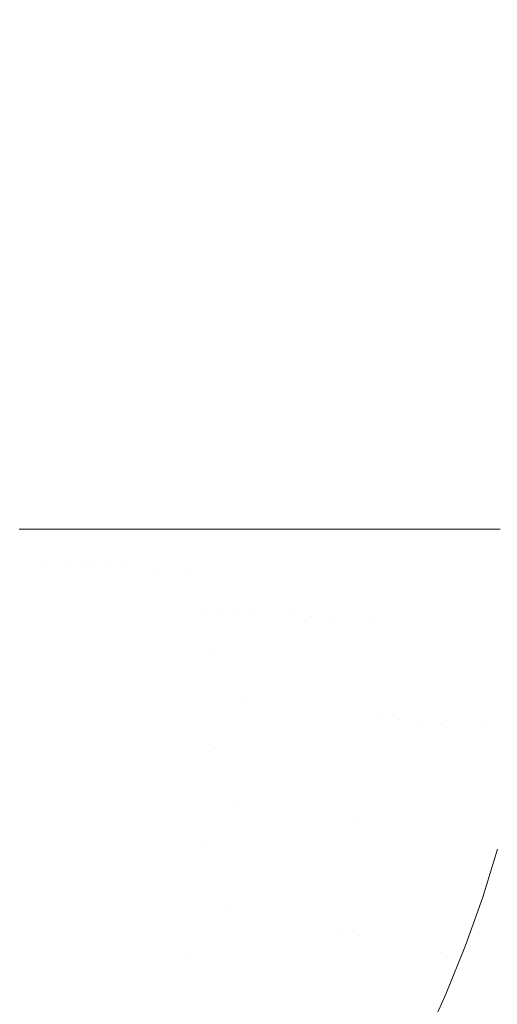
# Model space of a CAD drawing. Header units: centimetres. Extents: x -35.1 to 36.2, y 4.2 to 6.
# Tile 256 of 256: x 12.2995 to 12.3933, y 4.607 to 4.8002. Entities that reach past the tile are written whole.
import ezdxf

# ---------------------------------------------------------------- set-up
doc = ezdxf.new("R2010")
doc.units = ezdxf.units.CM
doc.header["$LTSCALE"] = 2.54
doc.layers.add('Lucido design-1', color=7, linetype='Continuous')

# ---------------------------------------------------------------- blocks, each defined once
blk = doc.blocks.new('Gruppo-4-1')
at = {"color": 7, "linetype": 'Continuous', "lineweight": 9}
blk.add_3dface([(-34.95277, 5.90021, -2276.22217), (-34.95277, 4.30021, -2276.22217), (36.07969, 4.30021, -2276.22217), (36.07969, 5.90021, -2276.22217)], dxfattribs=at)
for points, invisible_edges in [([(36.07969, 5.90021, -2277.02217), (36.07969, 4.30021, -2277.02217), (12.18994, 4.43558, -2277.02217), (12.20771, 4.44312, -2277.02217)], 10), ([(36.07969, 5.90021, -2277.02217), (12.20771, 4.44312, -2277.02217), (12.22457, 4.45113, -2277.02217)], 9), ([(36.07969, 5.90021, -2277.02217), (12.22457, 4.45113, -2277.02217), (12.22936, 4.45366, -2277.02217)], 9), ([(12.22936, 4.45366, -2277.02217), (12.24051, 4.45956, -2277.02217), (36.07969, 5.90021, -2277.02217)], 10), ([(36.07969, 5.90021, -2277.02217), (12.24051, 4.45956, -2277.02217), (12.25551, 4.46832, -2277.02217)], 9), ([(36.07969, 5.90021, -2277.02217), (12.25551, 4.46832, -2277.02217), (12.26958, 4.47738, -2277.02217)], 9), ([(36.07969, 5.90021, -2277.02217), (12.26958, 4.47738, -2277.02217), (12.28275, 4.48666, -2277.02217)], 9), ([(36.07969, 5.90021, -2277.02217), (12.28275, 4.48666, -2277.02217), (12.29033, 4.4924, -2277.02217)], 9), ([(36.07969, 5.90021, -2277.02217), (12.29033, 4.4924, -2277.02217), (12.29558, 4.49667, -2277.02217)], 9), ([(12.29558, 4.49667, -2277.02217), (12.30202, 4.5019, -2277.02217), (36.07969, 5.90021, -2277.02217)], 10), ([(12.29889, 5.90021, -2276.98569), (12.30236, 5.90021, -2276.98872), (12.30236, 4.70021, -2276.98872), (12.29939, 4.70021, -2276.98613)], 10), ([(12.30202, 4.5019, -2277.02217), (12.31293, 4.51156, -2277.02217), (36.07969, 5.90021, -2277.02217)], 10), ([(12.30236, 5.90021, -2276.98872), (12.30606, 5.90021, -2276.9917), (12.30606, 4.70021, -2276.9917), (12.30398, 4.70021, -2276.99002)], 10), ([(12.30398, 4.70021, -2276.99002), (12.30236, 4.70021, -2276.98872), (12.30236, 5.90021, -2276.98872)], 10), ([(12.30606, 5.90021, -2276.9917), (12.31002, 5.90021, -2276.99463), (12.31002, 4.70021, -2276.99463), (12.30893, 4.70021, -2276.99382)], 10), ([(12.30893, 4.70021, -2276.99382), (12.30606, 4.70021, -2276.9917), (12.30606, 5.90021, -2276.9917)], 10), ([(12.31002, 4.70021, -2276.99463), (12.31002, 5.90021, -2276.99463), (12.31422, 5.90021, -2276.9975), (12.31422, 4.70021, -2276.9975)], 5), ([(36.07969, 5.90021, -2277.02217), (12.31293, 4.51156, -2277.02217), (12.32303, 4.5213, -2277.02217)], 9), ([(12.31869, 4.70021, -2277.00028), (12.31425, 4.70021, -2276.99751), (12.31422, 5.90021, -2276.9975), (12.31664, 5.90021, -2276.99901)], 10), ([(12.31425, 4.70021, -2276.99751), (12.31422, 4.70021, -2276.9975), (12.31422, 5.90021, -2276.9975)], 10), ([(12.31664, 5.90021, -2276.99901), (12.31869, 5.90021, -2277.00028), (12.31869, 4.70021, -2277.00028)], 10), ([(12.31869, 5.90021, -2277.00028), (12.32359, 5.90021, -2277.00308), (12.32359, 4.70021, -2277.00308), (12.31997, 4.70021, -2277.00102)], 10), ([(12.31997, 4.70021, -2277.00102), (12.31869, 4.70021, -2277.00028), (12.31869, 5.90021, -2277.00028)], 10), ([(36.07969, 5.90021, -2277.02217), (12.32303, 4.5213, -2277.02217), (12.33235, 4.53108, -2277.02217)], 9), ([(12.32359, 5.90021, -2277.00308), (12.32858, 5.90021, -2277.00566), (12.32858, 4.70021, -2277.00566), (12.32605, 4.70021, -2277.00435)], 10), ([(12.32605, 4.70021, -2277.00435), (12.32359, 4.70021, -2277.00308), (12.32359, 5.90021, -2277.00308)], 10), ([(12.32858, 5.90021, -2277.00566), (12.33384, 5.90021, -2277.00812), (12.33384, 4.70021, -2277.00812), (12.33248, 4.70021, -2277.00749)], 10), ([(12.33248, 4.70021, -2277.00749), (12.32858, 4.70021, -2277.00566), (12.32858, 5.90021, -2277.00566)], 10), ([(36.07969, 5.90021, -2277.02217), (12.33235, 4.53108, -2277.02217), (12.34094, 4.54089, -2277.02217)], 9), ([(12.33384, 5.90021, -2277.00812), (12.33935, 5.90021, -2277.01044), (12.33935, 4.70021, -2277.01044), (12.33583, 4.70021, -2277.00896)], 10), ([(12.33583, 4.70021, -2277.00896), (12.33384, 4.70021, -2277.00812), (12.33384, 5.90021, -2277.00812)], 10), ([(12.33935, 5.90021, -2277.01044), (12.3451, 5.90021, -2277.0126), (12.3451, 4.70021, -2277.0126), (12.34278, 4.70021, -2277.01173)], 10), ([(12.34278, 4.70021, -2277.01173), (12.33935, 4.70021, -2277.01044), (12.33935, 5.90021, -2277.01044)], 10), ([(36.07969, 5.90021, -2277.02217), (12.34094, 4.54089, -2277.02217), (12.34882, 4.5507, -2277.02217)], 9), ([(12.3451, 5.90021, -2277.0126), (12.34898, 5.90021, -2277.01388), (12.3511, 4.70021, -2277.01458), (12.34636, 4.70021, -2277.01302)], 10), ([(12.34636, 4.70021, -2277.01302), (12.3451, 4.70021, -2277.0126), (12.3451, 5.90021, -2277.0126)], 10), ([(36.07969, 5.90021, -2277.02217), (12.34882, 4.5507, -2277.02217), (12.35603, 4.5605, -2277.02217)], 9), ([(12.34898, 5.90021, -2277.01388), (12.3511, 5.90021, -2277.01458), (12.3511, 4.70021, -2277.01458)], 10), ([(12.35375, 4.70021, -2277.01535), (12.3511, 4.70021, -2277.01458), (12.3511, 5.90021, -2277.01458), (12.35431, 5.90021, -2277.01551)], 10), ([(12.35431, 5.90021, -2277.01551), (12.35731, 5.90021, -2277.01637), (12.35731, 4.70021, -2277.01637), (12.35375, 4.70021, -2277.01535)], 10), ([(36.07969, 5.90021, -2277.02217), (12.35603, 4.5605, -2277.02217), (12.3616, 4.56877, -2277.02217), (12.36261, 4.57027, -2277.02217)], 9), ([(12.36141, 4.70021, -2277.01737), (12.35731, 4.70021, -2277.01637), (12.35731, 5.90021, -2277.01637), (12.35957, 5.90021, -2277.01693)], 10), ([(12.35957, 5.90021, -2277.01693), (12.36372, 5.90021, -2277.01794), (12.36372, 4.70021, -2277.01794), (12.36141, 4.70021, -2277.01737)], 10), ([(12.36261, 4.57027, -2277.02217), (12.36858, 4.58001, -2277.02217), (36.07969, 5.90021, -2277.02217)], 10), ([(12.36372, 5.90021, -2277.01794), (12.36984, 5.90021, -2277.01919), (12.37032, 4.70021, -2277.01929), (12.36928, 4.70021, -2277.01908)], 10), ([(12.36928, 4.70021, -2277.01908), (12.36372, 4.70021, -2277.01794), (12.36372, 5.90021, -2277.01794)], 10), ([(36.07969, 5.90021, -2277.02217), (12.36858, 4.58001, -2277.02217), (12.37399, 4.5897, -2277.02217)], 9), ([(12.36984, 5.90021, -2277.01919), (12.37032, 5.90021, -2277.01929), (12.37032, 4.70021, -2277.01929)], 10), ([(12.37329, 4.70021, -2277.01977), (12.37032, 4.70021, -2277.01929), (12.37032, 5.90021, -2277.01929), (12.37483, 5.90021, -2277.02002)], 10), ([(12.37483, 5.90021, -2277.02002), (12.37706, 5.90021, -2277.02039), (12.37706, 4.70021, -2277.02039), (12.37329, 4.70021, -2277.01977)], 10), ([(36.07969, 5.90021, -2277.02217), (12.37399, 4.5897, -2277.02217), (12.37884, 4.59935, -2277.02217)], 9), ([(12.38143, 4.70021, -2277.02093), (12.37706, 4.70021, -2277.02039), (12.37706, 5.90021, -2277.02039), (12.3797, 5.90021, -2277.02071)], 10), ([(36.07969, 5.90021, -2277.02217), (12.37884, 4.59935, -2277.02217), (12.38318, 4.60895, -2277.02217)], 9), ([(12.3797, 5.90021, -2277.02071), (12.38393, 5.90021, -2277.02123), (12.38393, 4.70021, -2277.02123), (12.38143, 4.70021, -2277.02093)], 10), ([(36.07969, 5.90021, -2277.02217), (12.38318, 4.60895, -2277.02217), (12.38703, 4.61849, -2277.02217)], 9), ([(12.38393, 5.90021, -2277.02123), (12.39089, 5.90021, -2277.02181), (12.39089, 4.70021, -2277.02181), (12.38555, 4.70021, -2277.02137)], 10), ([(12.38555, 4.70021, -2277.02137), (12.38393, 4.70021, -2277.02123), (12.38393, 5.90021, -2277.02123)], 10), ([(36.07969, 5.90021, -2277.02217), (12.38703, 4.61849, -2277.02217), (12.3904, 4.62798, -2277.02217)], 9), ([(36.07969, 5.90021, -2277.02217), (12.3904, 4.62798, -2277.02217), (12.39332, 4.63742, -2277.02217)], 9), ([(12.39385, 4.70021, -2277.02194), (12.39089, 4.70021, -2277.02181), (12.39089, 5.90021, -2277.02181), (12.39359, 5.90021, -2277.02193)], 10), ([(12.30148, 4.69308, -2276.9881), (12.29924, 4.69313, -2276.98614), (12.29939, 4.70021, -2276.98613), (12.30236, 4.70021, -2276.98872)], 11), ([(12.30381, 4.69302, -2276.99004), (12.30148, 4.69308, -2276.9881), (12.30236, 4.70021, -2276.98872)], 11), ([(12.30236, 4.70021, -2276.98872), (12.30398, 4.70021, -2276.99002), (12.30381, 4.69302, -2276.99004)], 10), ([(12.30381, 4.69302, -2276.99004), (12.30398, 4.70021, -2276.99002), (12.30606, 4.70021, -2276.9917)], 9), ([(12.30606, 4.70021, -2276.9917), (12.30624, 4.69296, -2276.99195), (12.30381, 4.69302, -2276.99004)], 11), ([(12.30606, 4.70021, -2276.9917), (12.30893, 4.70021, -2276.99382), (12.30876, 4.6929, -2276.99384), (12.30624, 4.69296, -2276.99195)], 14), ([(12.30876, 4.6929, -2276.99384), (12.30893, 4.70021, -2276.99382), (12.31002, 4.70021, -2276.99463)], 9), ([(12.31002, 4.70021, -2276.99463), (12.31138, 4.69284, -2276.99569), (12.30876, 4.6929, -2276.99384)], 11), ([(12.31138, 4.69284, -2276.99569), (12.31002, 4.70021, -2276.99463), (12.31422, 4.70021, -2276.9975)], 9), ([(12.31422, 4.70021, -2276.9975), (12.31409, 4.69278, -2276.99751), (12.31138, 4.69284, -2276.99569)], 11), ([(12.31422, 4.70021, -2276.9975), (12.31425, 4.70021, -2276.99751), (12.31409, 4.69278, -2276.99751)], 10), ([(12.3169, 4.69271, -2276.99929), (12.31409, 4.69278, -2276.99751), (12.31425, 4.70021, -2276.99751)], 11), ([(12.31425, 4.70021, -2276.99751), (12.31869, 4.70021, -2277.00028), (12.3169, 4.69271, -2276.99929)], 10), ([(12.3198, 4.69264, -2277.00103), (12.3169, 4.69271, -2276.99929), (12.31869, 4.70021, -2277.00028)], 11), ([(12.31869, 4.70021, -2277.00028), (12.31997, 4.70021, -2277.00102), (12.3198, 4.69264, -2277.00103)], 10), ([(12.3198, 4.69264, -2277.00103), (12.31997, 4.70021, -2277.00102), (12.32359, 4.70021, -2277.00308), (12.32279, 4.69257, -2277.00273)], 13), ([(12.32587, 4.6925, -2277.00438), (12.32279, 4.69257, -2277.00273), (12.32359, 4.70021, -2277.00308)], 11), ([(12.32359, 4.70021, -2277.00308), (12.32605, 4.70021, -2277.00435), (12.32587, 4.6925, -2277.00438)], 10), ([(12.32587, 4.6925, -2277.00438), (12.32605, 4.70021, -2277.00435), (12.32858, 4.70021, -2277.00566)], 9), ([(12.32858, 4.70021, -2277.00566), (12.32905, 4.69242, -2277.00597), (12.32587, 4.6925, -2277.00438)], 11), ([(12.32905, 4.69242, -2277.00597), (12.32858, 4.70021, -2277.00566), (12.33248, 4.70021, -2277.00749), (12.33231, 4.69234, -2277.00751)], 13), ([(12.33231, 4.69234, -2277.00751), (12.33248, 4.70021, -2277.00749), (12.33384, 4.70021, -2277.00812)], 9), ([(12.33231, 4.69234, -2277.00751), (12.33583, 4.70021, -2277.00896), (12.33513, 4.68408, -2277.00899)], 11), ([(12.33384, 4.70021, -2277.00812), (12.33583, 4.70021, -2277.00896), (12.33231, 4.69234, -2277.00751)], 10), ([(12.33855, 4.68391, -2277.01041), (12.33513, 4.68408, -2277.00899), (12.33583, 4.70021, -2277.00896)], 11), ([(12.33583, 4.70021, -2277.00896), (12.33935, 4.70021, -2277.01044), (12.33855, 4.68391, -2277.01041)], 10), ([(12.34205, 4.68374, -2277.01176), (12.33855, 4.68391, -2277.01041), (12.33935, 4.70021, -2277.01044)], 11), ([(12.33935, 4.70021, -2277.01044), (12.34278, 4.70021, -2277.01173), (12.34205, 4.68374, -2277.01176)], 10), ([(12.34564, 4.68357, -2277.01304), (12.34205, 4.68374, -2277.01176), (12.34278, 4.70021, -2277.01173)], 11), ([(12.34278, 4.70021, -2277.01173), (12.3451, 4.70021, -2277.0126), (12.34564, 4.68357, -2277.01304)], 10), ([(12.3451, 4.70021, -2277.0126), (12.34636, 4.70021, -2277.01302), (12.34564, 4.68357, -2277.01304)], 10), ([(12.34929, 4.68339, -2277.01424), (12.34564, 4.68357, -2277.01304), (12.34636, 4.70021, -2277.01302), (12.3511, 4.70021, -2277.01458)], 11), ([(12.35301, 4.68321, -2277.01538), (12.34929, 4.68339, -2277.01424), (12.3511, 4.70021, -2277.01458)], 11), ([(12.3511, 4.70021, -2277.01458), (12.35375, 4.70021, -2277.01535), (12.35301, 4.68321, -2277.01538)], 10), ([(12.3568, 4.68303, -2277.01643), (12.35301, 4.68321, -2277.01538), (12.35375, 4.70021, -2277.01535)], 11), ([(12.35375, 4.70021, -2277.01535), (12.35731, 4.70021, -2277.01637), (12.3568, 4.68303, -2277.01643)], 10), ([(12.36065, 4.68284, -2277.0174), (12.3568, 4.68303, -2277.01643), (12.35731, 4.70021, -2277.01637)], 11), ([(12.35731, 4.70021, -2277.01637), (12.36141, 4.70021, -2277.01737), (12.36065, 4.68284, -2277.0174)], 10), ([(12.36065, 4.68284, -2277.0174), (12.36141, 4.70021, -2277.01737), (12.36372, 4.70021, -2277.01794)], 9), ([(12.36372, 4.70021, -2277.01794), (12.36455, 4.68265, -2277.01829), (12.36065, 4.68284, -2277.0174)], 11), ([(12.36372, 4.70021, -2277.01794), (12.36928, 4.70021, -2277.01908), (12.36851, 4.68246, -2277.01909), (12.36455, 4.68265, -2277.01829)], 14), ([(12.36851, 4.68246, -2277.01909), (12.36928, 4.70021, -2277.01908), (12.37032, 4.70021, -2277.01929)], 9), ([(12.36851, 4.68246, -2277.01909), (12.37329, 4.70021, -2277.01977), (12.36999, 4.66326, -2277.01981)], 11), ([(12.37032, 4.70021, -2277.01929), (12.37329, 4.70021, -2277.01977), (12.36851, 4.68246, -2277.01909)], 10), ([(12.37401, 4.66286, -2277.02043), (12.36999, 4.66326, -2277.01981), (12.37329, 4.70021, -2277.01977)], 11), ([(12.37329, 4.70021, -2277.01977), (12.37706, 4.70021, -2277.02039), (12.37401, 4.66286, -2277.02043)], 10), ([(12.37806, 4.66245, -2277.02096), (12.37401, 4.66286, -2277.02043), (12.37706, 4.70021, -2277.02039)], 11), ([(12.37706, 4.70021, -2277.02039), (12.38143, 4.70021, -2277.02093), (12.37806, 4.66245, -2277.02096)], 10), ([(12.38215, 4.66204, -2277.02139), (12.37806, 4.66245, -2277.02096), (12.38143, 4.70021, -2277.02093)], 11), ([(12.38143, 4.70021, -2277.02093), (12.38393, 4.70021, -2277.02123), (12.38215, 4.66204, -2277.02139)], 10), ([(12.38393, 4.70021, -2277.02123), (12.38555, 4.70021, -2277.02137), (12.38215, 4.66204, -2277.02139)], 10), ([(12.38625, 4.66163, -2277.02173), (12.38215, 4.66204, -2277.02139), (12.38555, 4.70021, -2277.02137), (12.39089, 4.70021, -2277.02181)], 11), ([(12.39038, 4.66122, -2277.02197), (12.38625, 4.66163, -2277.02173), (12.39089, 4.70021, -2277.02181)], 11), ([(12.39451, 4.6608, -2277.02212), (12.39038, 4.66122, -2277.02197), (12.39385, 4.70021, -2277.02194)], 11), ([(12.39089, 4.70021, -2277.02181), (12.39385, 4.70021, -2277.02194), (12.39038, 4.66122, -2277.02197)], 10), ([(12.301, 4.68572, -2276.9881), (12.29877, 4.68583, -2276.98614), (12.29924, 4.69313, -2276.98614), (12.30148, 4.69308, -2276.9881)], 15), ([(12.30148, 4.69308, -2276.9881), (12.30381, 4.69302, -2276.99004), (12.30333, 4.68561, -2276.99004), (12.301, 4.68572, -2276.9881)], 15), ([(12.30575, 4.68549, -2276.99195), (12.30333, 4.68561, -2276.99004), (12.30381, 4.69302, -2276.99004), (12.30624, 4.69296, -2276.99195)], 15), ([(12.30624, 4.69296, -2276.99195), (12.30876, 4.6929, -2276.99384), (12.30827, 4.68537, -2276.99384), (12.30575, 4.68549, -2276.99195)], 15), ([(12.31089, 4.68525, -2276.99569), (12.30827, 4.68537, -2276.99384), (12.30876, 4.6929, -2276.99384), (12.31138, 4.69284, -2276.99569)], 15), ([(12.31138, 4.69284, -2276.99569), (12.31409, 4.69278, -2276.99751), (12.3136, 4.68512, -2276.99751), (12.31089, 4.68525, -2276.99569)], 15), ([(12.3164, 4.68498, -2276.99929), (12.3136, 4.68512, -2276.99751), (12.31409, 4.69278, -2276.99751), (12.3169, 4.69271, -2276.99929)], 15), ([(12.3169, 4.69271, -2276.99929), (12.3198, 4.69264, -2277.00103), (12.31929, 4.68484, -2277.00103), (12.3164, 4.68498, -2276.99929)], 15), ([(12.32279, 4.69257, -2277.00273), (12.32228, 4.6847, -2277.00273), (12.31929, 4.68484, -2277.00103), (12.3198, 4.69264, -2277.00103)], 15), ([(12.32587, 4.6925, -2277.00438), (12.32536, 4.68455, -2277.00438), (12.32228, 4.6847, -2277.00273), (12.32279, 4.69257, -2277.00273)], 15), ([(12.32905, 4.69242, -2277.00597), (12.32853, 4.68439, -2277.00597), (12.32536, 4.68455, -2277.00438), (12.32587, 4.6925, -2277.00438)], 15), ([(12.33231, 4.69234, -2277.00751), (12.33179, 4.68424, -2277.00751), (12.32853, 4.68439, -2277.00597), (12.32905, 4.69242, -2277.00597)], 15), ([(12.33513, 4.68408, -2277.00899), (12.33179, 4.68424, -2277.00751), (12.33231, 4.69234, -2277.00751)], 11), ([(12.30018, 4.67815, -2276.9881), (12.29795, 4.67832, -2276.98614), (12.29877, 4.68583, -2276.98614), (12.301, 4.68572, -2276.9881)], 15), ([(12.301, 4.68572, -2276.9881), (12.30333, 4.68561, -2276.99004), (12.3025, 4.67798, -2276.99004), (12.30018, 4.67815, -2276.9881)], 15), ([(12.30492, 4.6778, -2276.99195), (12.3025, 4.67798, -2276.99004), (12.30333, 4.68561, -2276.99004), (12.30575, 4.68549, -2276.99195)], 15), ([(12.30575, 4.68549, -2276.99195), (12.30827, 4.68537, -2276.99384), (12.30743, 4.67762, -2276.99384), (12.30492, 4.6778, -2276.99195)], 15), ([(12.31003, 4.67743, -2276.99569), (12.30743, 4.67762, -2276.99384), (12.30827, 4.68537, -2276.99384), (12.31089, 4.68525, -2276.99569)], 15), ([(12.31089, 4.68525, -2276.99569), (12.3136, 4.68512, -2276.99751), (12.31273, 4.67723, -2276.99751), (12.31003, 4.67743, -2276.99569)], 15), ([(12.31553, 4.67702, -2276.99929), (12.31273, 4.67723, -2276.99751), (12.3136, 4.68512, -2276.99751), (12.3164, 4.68498, -2276.99929)], 15), ([(12.3164, 4.68498, -2276.99929), (12.31929, 4.68484, -2277.00103), (12.31842, 4.67681, -2277.00103), (12.31553, 4.67702, -2276.99929)], 15), ([(12.3214, 4.67659, -2277.00273), (12.31842, 4.67681, -2277.00103), (12.31929, 4.68484, -2277.00103), (12.32228, 4.6847, -2277.00273)], 15), ([(12.32228, 4.6847, -2277.00273), (12.32536, 4.68455, -2277.00438), (12.32447, 4.67636, -2277.00438), (12.3214, 4.67659, -2277.00273)], 15), ([(12.32447, 4.67636, -2277.00438), (12.32536, 4.68455, -2277.00438), (12.32853, 4.68439, -2277.00597), (12.32763, 4.67613, -2277.00597)], 15), ([(12.32763, 4.67613, -2277.00597), (12.32853, 4.68439, -2277.00597), (12.33179, 4.68424, -2277.00751), (12.33087, 4.67589, -2277.00751)], 15), ([(12.33087, 4.67589, -2277.00751), (12.33179, 4.68424, -2277.00751), (12.33513, 4.68408, -2277.00899), (12.33421, 4.67564, -2277.00899)], 15), ([(12.33421, 4.67564, -2277.00899), (12.33513, 4.68408, -2277.00899), (12.33855, 4.68391, -2277.01041), (12.33762, 4.67539, -2277.01041)], 15), ([(12.33762, 4.67539, -2277.01041), (12.33855, 4.68391, -2277.01041), (12.34205, 4.68374, -2277.01176)], 11), ([(12.34205, 4.68374, -2277.01176), (12.33974, 4.66629, -2277.01176), (12.33762, 4.67539, -2277.01041)], 11), ([(12.34205, 4.68374, -2277.01176), (12.34564, 4.68357, -2277.01304), (12.3433, 4.66593, -2277.01304), (12.33974, 4.66629, -2277.01176)], 15), ([(12.34692, 4.66557, -2277.01424), (12.3433, 4.66593, -2277.01304), (12.34564, 4.68357, -2277.01304), (12.34929, 4.68339, -2277.01424)], 15), ([(12.34929, 4.68339, -2277.01424), (12.35301, 4.68321, -2277.01538), (12.35062, 4.6652, -2277.01538), (12.34692, 4.66557, -2277.01424)], 15), ([(12.35439, 4.66482, -2277.01643), (12.35062, 4.6652, -2277.01538), (12.35301, 4.68321, -2277.01538), (12.3568, 4.68303, -2277.01643)], 15), ([(12.3568, 4.68303, -2277.01643), (12.36065, 4.68284, -2277.0174), (12.35821, 4.66444, -2277.0174), (12.35439, 4.66482, -2277.01643)], 15), ([(12.36209, 4.66405, -2277.01829), (12.35821, 4.66444, -2277.0174), (12.36065, 4.68284, -2277.0174), (12.36455, 4.68265, -2277.01829)], 15), ([(12.36455, 4.68265, -2277.01829), (12.36851, 4.68246, -2277.01909), (12.36602, 4.66366, -2277.01909), (12.36209, 4.66405, -2277.01829)], 15), ([(12.36999, 4.66326, -2277.01981), (12.36602, 4.66366, -2277.01909), (12.36851, 4.68246, -2277.01909)], 11), ([(12.29897, 4.67037, -2276.9881), (12.29675, 4.67059, -2276.98614), (12.29795, 4.67832, -2276.98614), (12.30018, 4.67815, -2276.9881)], 15), ([(12.30018, 4.67815, -2276.9881), (12.3025, 4.67798, -2276.99004), (12.30128, 4.67014, -2276.99004), (12.29897, 4.67037, -2276.9881)], 15), ([(12.30369, 4.6699, -2276.99195), (12.30128, 4.67014, -2276.99004), (12.3025, 4.67798, -2276.99004), (12.30492, 4.6778, -2276.99195)], 15), ([(12.30492, 4.6778, -2276.99195), (12.30743, 4.67762, -2276.99384), (12.30619, 4.66965, -2276.99384), (12.30369, 4.6699, -2276.99195)], 15), ([(12.30878, 4.66939, -2276.99569), (12.30619, 4.66965, -2276.99384), (12.30743, 4.67762, -2276.99384), (12.31003, 4.67743, -2276.99569)], 15), ([(12.31003, 4.67743, -2276.99569), (12.31273, 4.67723, -2276.99751), (12.31147, 4.66912, -2276.99751), (12.30878, 4.66939, -2276.99569)], 15), ([(12.31426, 4.66884, -2276.99929), (12.31147, 4.66912, -2276.99751), (12.31273, 4.67723, -2276.99751), (12.31553, 4.67702, -2276.99929)], 15), ([(12.31553, 4.67702, -2276.99929), (12.31842, 4.67681, -2277.00103), (12.31713, 4.66855, -2277.00103), (12.31426, 4.66884, -2276.99929)], 15), ([(12.3201, 4.66825, -2277.00273), (12.31713, 4.66855, -2277.00103), (12.31842, 4.67681, -2277.00103), (12.3214, 4.67659, -2277.00273)], 15), ([(12.3214, 4.67659, -2277.00273), (12.32447, 4.67636, -2277.00438), (12.32316, 4.66795, -2277.00438), (12.3201, 4.66825, -2277.00273)], 15), ([(12.32763, 4.67613, -2277.00597), (12.32631, 4.66763, -2277.00597), (12.32316, 4.66795, -2277.00438), (12.32447, 4.67636, -2277.00438)], 15), ([(12.33087, 4.67589, -2277.00751), (12.32954, 4.66731, -2277.00751), (12.32631, 4.66763, -2277.00597), (12.32763, 4.67613, -2277.00597)], 15), ([(12.33421, 4.67564, -2277.00899), (12.33286, 4.66698, -2277.00899), (12.32954, 4.66731, -2277.00751), (12.33087, 4.67589, -2277.00751)], 15), ([(12.33762, 4.67539, -2277.01041), (12.33626, 4.66664, -2277.01041), (12.33286, 4.66698, -2277.00899), (12.33421, 4.67564, -2277.00899)], 15), ([(12.33974, 4.66629, -2277.01176), (12.33626, 4.66664, -2277.01041), (12.33762, 4.67539, -2277.01041)], 11), ([(12.29897, 4.67037, -2276.9881), (12.30128, 4.67014, -2276.99004), (12.29964, 4.66209, -2276.99004), (12.29734, 4.66238, -2276.9881)], 15), ([(12.30203, 4.66178, -2276.99195), (12.29964, 4.66209, -2276.99004), (12.30128, 4.67014, -2276.99004), (12.30369, 4.6699, -2276.99195)], 15), ([(12.30369, 4.6699, -2276.99195), (12.30619, 4.66965, -2276.99384), (12.30452, 4.66146, -2276.99384), (12.30203, 4.66178, -2276.99195)], 15), ([(12.3071, 4.66113, -2276.99569), (12.30452, 4.66146, -2276.99384), (12.30619, 4.66965, -2276.99384), (12.30878, 4.66939, -2276.99569)], 15), ([(12.30878, 4.66939, -2276.99569), (12.31147, 4.66912, -2276.99751), (12.30978, 4.66079, -2276.99751), (12.3071, 4.66113, -2276.99569)], 15), ([(12.31255, 4.66044, -2276.99929), (12.30978, 4.66079, -2276.99751), (12.31147, 4.66912, -2276.99751), (12.31426, 4.66884, -2276.99929)], 15), ([(12.31426, 4.66884, -2276.99929), (12.31713, 4.66855, -2277.00103), (12.31541, 4.66007, -2277.00103), (12.31255, 4.66044, -2276.99929)], 15), ([(12.31836, 4.6597, -2277.00273), (12.31541, 4.66007, -2277.00103), (12.31713, 4.66855, -2277.00103), (12.3201, 4.66825, -2277.00273)], 15), ([(12.3201, 4.66825, -2277.00273), (12.32316, 4.66795, -2277.00438), (12.3214, 4.65931, -2277.00438), (12.31836, 4.6597, -2277.00273)], 15), ([(12.32453, 4.65891, -2277.00597), (12.3214, 4.65931, -2277.00438), (12.32316, 4.66795, -2277.00438), (12.32631, 4.66763, -2277.00597)], 15), ([(12.32631, 4.66763, -2277.00597), (12.32954, 4.66731, -2277.00751), (12.32775, 4.6585, -2277.00751), (12.32453, 4.65891, -2277.00597)], 15), ([(12.32775, 4.6585, -2277.00751), (12.32954, 4.66731, -2277.00751), (12.33286, 4.66698, -2277.00899), (12.33105, 4.65808, -2277.00899)], 15), ([(12.33105, 4.65808, -2277.00899), (12.33286, 4.66698, -2277.00899), (12.33626, 4.66664, -2277.01041), (12.33443, 4.65765, -2277.01041)], 15), ([(12.33443, 4.65765, -2277.01041), (12.33626, 4.66664, -2277.01041), (12.33974, 4.66629, -2277.01176), (12.33789, 4.6572, -2277.01176)], 15), ([(12.33789, 4.6572, -2277.01176), (12.33974, 4.66629, -2277.01176), (12.3433, 4.66593, -2277.01304)], 11), ([(12.3433, 4.66593, -2277.01304), (12.33904, 4.64735, -2277.01304), (12.33789, 4.6572, -2277.01176)], 11), ([(12.34262, 4.64679, -2277.01424), (12.33904, 4.64735, -2277.01304), (12.3433, 4.66593, -2277.01304), (12.34692, 4.66557, -2277.01424)], 15), ([(12.34692, 4.66557, -2277.01424), (12.35062, 4.6652, -2277.01538), (12.34627, 4.64622, -2277.01538), (12.34262, 4.64679, -2277.01424)], 15), ([(12.34999, 4.64564, -2277.01643), (12.34627, 4.64622, -2277.01538), (12.35062, 4.6652, -2277.01538), (12.35439, 4.66482, -2277.01643)], 15), ([(12.35439, 4.66482, -2277.01643), (12.35821, 4.66444, -2277.0174), (12.35376, 4.64504, -2277.0174), (12.34999, 4.64564, -2277.01643)], 15), ([(12.35759, 4.64445, -2277.01829), (12.35376, 4.64504, -2277.0174), (12.35821, 4.66444, -2277.0174), (12.36209, 4.66405, -2277.01829)], 15), ([(12.36209, 4.66405, -2277.01829), (12.36602, 4.66366, -2277.01909), (12.36148, 4.64384, -2277.01909), (12.35759, 4.64445, -2277.01829)], 15), ([(12.36148, 4.64384, -2277.01909), (12.36602, 4.66366, -2277.01909), (12.36999, 4.66326, -2277.01981), (12.3654, 4.64323, -2277.01981)], 15), ([(12.3654, 4.64323, -2277.01981), (12.36999, 4.66326, -2277.01981), (12.37401, 4.66286, -2277.02043)], 11), ([(12.29734, 4.66238, -2276.9881), (12.29964, 4.66209, -2276.99004), (12.29754, 4.65383, -2276.99004), (12.29526, 4.65419, -2276.9881)], 15), ([(12.29992, 4.65346, -2276.99195), (12.29754, 4.65383, -2276.99004), (12.29964, 4.66209, -2276.99004), (12.30203, 4.66178, -2276.99195)], 15), ([(12.30203, 4.66178, -2276.99195), (12.30452, 4.66146, -2276.99384), (12.30239, 4.65308, -2276.99384), (12.29992, 4.65346, -2276.99195)], 15), ([(12.30495, 4.65268, -2276.99569), (12.30239, 4.65308, -2276.99384), (12.30452, 4.66146, -2276.99384), (12.3071, 4.66113, -2276.99569)], 15), ([(12.3071, 4.66113, -2276.99569), (12.30978, 4.66079, -2276.99751), (12.30761, 4.65226, -2276.99751), (12.30495, 4.65268, -2276.99569)], 15), ([(12.3654, 4.64323, -2277.01981), (12.37401, 4.66286, -2277.02043), (12.36228, 4.62142, -2277.02043)], 11), ([(12.36621, 4.62056, -2277.02096), (12.36228, 4.62142, -2277.02043), (12.37401, 4.66286, -2277.02043), (12.37806, 4.66245, -2277.02096)], 15), ([(12.37806, 4.66245, -2277.02096), (12.38215, 4.66204, -2277.02139), (12.37016, 4.6197, -2277.02139), (12.36621, 4.62056, -2277.02096)], 15), ([(12.37414, 4.61883, -2277.02173), (12.37016, 4.6197, -2277.02139), (12.38215, 4.66204, -2277.02139), (12.38625, 4.66163, -2277.02173)], 15), ([(12.38625, 4.66163, -2277.02173), (12.39038, 4.66122, -2277.02197), (12.37813, 4.61796, -2277.02197), (12.37414, 4.61883, -2277.02173)], 15), ([(12.38214, 4.61709, -2277.02212), (12.37813, 4.61796, -2277.02197), (12.39038, 4.66122, -2277.02197), (12.39451, 4.6608, -2277.02212)], 15), ([(12.31036, 4.65183, -2276.99929), (12.30761, 4.65226, -2276.99751), (12.30978, 4.66079, -2276.99751), (12.31255, 4.66044, -2276.99929)], 15), ([(12.31255, 4.66044, -2276.99929), (12.31541, 4.66007, -2277.00103), (12.3132, 4.65139, -2277.00103), (12.31036, 4.65183, -2276.99929)], 15), ([(12.31613, 4.65093, -2277.00273), (12.3132, 4.65139, -2277.00103), (12.31541, 4.66007, -2277.00103), (12.31836, 4.6597, -2277.00273)], 15), ([(12.31836, 4.6597, -2277.00273), (12.3214, 4.65931, -2277.00438), (12.31915, 4.65046, -2277.00438), (12.31613, 4.65093, -2277.00273)], 15), ([(12.32226, 4.64997, -2277.00597), (12.31915, 4.65046, -2277.00438), (12.3214, 4.65931, -2277.00438), (12.32453, 4.65891, -2277.00597)], 15), ([(12.38214, 4.61709, -2277.02212), (12.39451, 4.6608, -2277.02212), (12.39332, 4.63742, -2277.02217), (12.3904, 4.62798, -2277.02217)], 11), ([(12.32453, 4.65891, -2277.00597), (12.32775, 4.6585, -2277.00751), (12.32545, 4.64947, -2277.00751), (12.32226, 4.64997, -2277.00597)], 15), ([(12.33105, 4.65808, -2277.00899), (12.32873, 4.64896, -2277.00899), (12.32545, 4.64947, -2277.00751), (12.32775, 4.6585, -2277.00751)], 15), ([(12.33443, 4.65765, -2277.01041), (12.33209, 4.64843, -2277.01041), (12.32873, 4.64896, -2277.00899), (12.33105, 4.65808, -2277.00899)], 15), ([(12.33789, 4.6572, -2277.01176), (12.33553, 4.6479, -2277.01176), (12.33209, 4.64843, -2277.01041), (12.33443, 4.65765, -2277.01041)], 15), ([(12.33904, 4.64735, -2277.01304), (12.33553, 4.6479, -2277.01176), (12.33789, 4.6572, -2277.01176)], 11), ([(12.29731, 4.64495, -2276.99195), (12.29495, 4.64539, -2276.99004), (12.29754, 4.65383, -2276.99004), (12.29992, 4.65346, -2276.99195)], 15), ([(12.29992, 4.65346, -2276.99195), (12.30239, 4.65308, -2276.99384), (12.29976, 4.6445, -2276.99384), (12.29731, 4.64495, -2276.99195)], 15), ([(12.3023, 4.64402, -2276.99569), (12.29976, 4.6445, -2276.99384), (12.30239, 4.65308, -2276.99384), (12.30495, 4.65268, -2276.99569)], 15), ([(12.30495, 4.65268, -2276.99569), (12.30761, 4.65226, -2276.99751), (12.30494, 4.64353, -2276.99751), (12.3023, 4.64402, -2276.99569)], 15), ([(12.30766, 4.64302, -2276.99929), (12.30494, 4.64353, -2276.99751), (12.30761, 4.65226, -2276.99751), (12.31036, 4.65183, -2276.99929)], 15), ([(12.31036, 4.65183, -2276.99929), (12.3132, 4.65139, -2277.00103), (12.31048, 4.6425, -2277.00103), (12.30766, 4.64302, -2276.99929)], 15), ([(12.31338, 4.64196, -2277.00273), (12.31048, 4.6425, -2277.00103), (12.3132, 4.65139, -2277.00103), (12.31613, 4.65093, -2277.00273)], 15), ([(12.31613, 4.65093, -2277.00273), (12.31915, 4.65046, -2277.00438), (12.31638, 4.6414, -2277.00438), (12.31338, 4.64196, -2277.00273)], 15), ([(12.31946, 4.64083, -2277.00597), (12.31638, 4.6414, -2277.00438), (12.31915, 4.65046, -2277.00438), (12.32226, 4.64997, -2277.00597)], 15), ([(12.32226, 4.64997, -2277.00597), (12.32545, 4.64947, -2277.00751), (12.32262, 4.64024, -2277.00751), (12.31946, 4.64083, -2277.00597)], 15), ([(12.32262, 4.64024, -2277.00751), (12.32545, 4.64947, -2277.00751), (12.32873, 4.64896, -2277.00899), (12.32587, 4.63963, -2277.00899)], 15), ([(12.32587, 4.63963, -2277.00899), (12.32873, 4.64896, -2277.00899), (12.33209, 4.64843, -2277.01041), (12.3292, 4.63901, -2277.01041)], 15), ([(12.3292, 4.63901, -2277.01041), (12.33209, 4.64843, -2277.01041), (12.33553, 4.6479, -2277.01176), (12.33261, 4.63837, -2277.01176)], 15), ([(12.33261, 4.63837, -2277.01176), (12.33553, 4.6479, -2277.01176), (12.33904, 4.64735, -2277.01304), (12.33609, 4.63773, -2277.01304)], 15), ([(12.34262, 4.64679, -2277.01424), (12.33605, 4.62714, -2277.01424), (12.33609, 4.63773, -2277.01304)], 11), ([(12.34262, 4.64679, -2277.01424), (12.34627, 4.64622, -2277.01538), (12.33963, 4.62636, -2277.01538), (12.33605, 4.62714, -2277.01424)], 15), ([(12.33609, 4.63773, -2277.01304), (12.33904, 4.64735, -2277.01304), (12.34262, 4.64679, -2277.01424)], 11), ([(12.34328, 4.62556, -2277.01643), (12.33963, 4.62636, -2277.01538), (12.34627, 4.64622, -2277.01538), (12.34999, 4.64564, -2277.01643)], 15), ([(12.29731, 4.64495, -2276.99195), (12.29976, 4.6445, -2276.99384), (12.29659, 4.63574, -2276.99384), (12.29417, 4.63627, -2276.99195)], 15), ([(12.29911, 4.63519, -2276.99569), (12.29659, 4.63574, -2276.99384), (12.29976, 4.6445, -2276.99384), (12.3023, 4.64402, -2276.99569)], 15), ([(12.3023, 4.64402, -2276.99569), (12.30494, 4.64353, -2276.99751), (12.30171, 4.63462, -2276.99751), (12.29911, 4.63519, -2276.99569)], 15), ([(12.34999, 4.64564, -2277.01643), (12.35376, 4.64504, -2277.0174), (12.34698, 4.62475, -2277.0174), (12.34328, 4.62556, -2277.01643)], 15), ([(12.35074, 4.62393, -2277.01829), (12.34698, 4.62475, -2277.0174), (12.35376, 4.64504, -2277.0174), (12.35759, 4.64445, -2277.01829)], 15), ([(12.35759, 4.64445, -2277.01829), (12.36148, 4.64384, -2277.01909), (12.35454, 4.6231, -2277.01909), (12.35074, 4.62393, -2277.01829)], 15), ([(12.3654, 4.64323, -2277.01981), (12.35839, 4.62226, -2277.01981), (12.35454, 4.6231, -2277.01909), (12.36148, 4.64384, -2277.01909)], 15), ([(12.30441, 4.63404, -2276.99929), (12.30171, 4.63462, -2276.99751), (12.30494, 4.64353, -2276.99751), (12.30766, 4.64302, -2276.99929)], 15), ([(12.30766, 4.64302, -2276.99929), (12.31048, 4.6425, -2277.00103), (12.30719, 4.63343, -2277.00103), (12.30441, 4.63404, -2276.99929)], 15), ([(12.31007, 4.6328, -2277.00273), (12.30719, 4.63343, -2277.00103), (12.31048, 4.6425, -2277.00103), (12.31338, 4.64196, -2277.00273)], 15), ([(12.31338, 4.64196, -2277.00273), (12.31638, 4.6414, -2277.00438), (12.31303, 4.63216, -2277.00438), (12.31007, 4.6328, -2277.00273)], 15), ([(12.36228, 4.62142, -2277.02043), (12.35839, 4.62226, -2277.01981), (12.3654, 4.64323, -2277.01981)], 11), ([(12.31608, 4.63149, -2277.00597), (12.31303, 4.63216, -2277.00438), (12.31638, 4.6414, -2277.00438), (12.31946, 4.64083, -2277.00597)], 15), ([(12.31946, 4.64083, -2277.00597), (12.32262, 4.64024, -2277.00751), (12.31921, 4.63081, -2277.00751), (12.31608, 4.63149, -2277.00597)], 15), ([(12.32587, 4.63963, -2277.00899), (12.32243, 4.63011, -2277.00899), (12.31921, 4.63081, -2277.00751), (12.32262, 4.64024, -2277.00751)], 15), ([(12.3292, 4.63901, -2277.01041), (12.32572, 4.62939, -2277.01041), (12.32243, 4.63011, -2277.00899), (12.32587, 4.63963, -2277.00899)], 15), ([(12.33261, 4.63837, -2277.01176), (12.32909, 4.62865, -2277.01176), (12.32572, 4.62939, -2277.01041), (12.3292, 4.63901, -2277.01041)], 15), ([(12.33609, 4.63773, -2277.01304), (12.33253, 4.6279, -2277.01304), (12.32909, 4.62865, -2277.01176), (12.33261, 4.63837, -2277.01176)], 15), ([(12.33605, 4.62714, -2277.01424), (12.33253, 4.6279, -2277.01304), (12.33609, 4.63773, -2277.01304)], 11), ([(12.29911, 4.63519, -2276.99569), (12.30171, 4.63462, -2276.99751), (12.2979, 4.62555, -2276.99751), (12.29533, 4.6262, -2276.99569)], 15), ([(12.30056, 4.62488, -2276.99929), (12.2979, 4.62555, -2276.99751), (12.30171, 4.63462, -2276.99751), (12.30441, 4.63404, -2276.99929)], 15), ([(12.30441, 4.63404, -2276.99929), (12.30719, 4.63343, -2277.00103), (12.30332, 4.62419, -2277.00103), (12.30056, 4.62488, -2276.99929)], 15), ([(12.30615, 4.62347, -2277.00273), (12.30332, 4.62419, -2277.00103), (12.30719, 4.63343, -2277.00103), (12.31007, 4.6328, -2277.00273)], 15), ([(12.31007, 4.6328, -2277.00273), (12.31303, 4.63216, -2277.00438), (12.30908, 4.62274, -2277.00438), (12.30615, 4.62347, -2277.00273)], 15), ([(12.31209, 4.62198, -2277.00597), (12.30908, 4.62274, -2277.00438), (12.31303, 4.63216, -2277.00438), (12.31608, 4.63149, -2277.00597)], 15), ([(12.31608, 4.63149, -2277.00597), (12.31921, 4.63081, -2277.00751), (12.31518, 4.62121, -2277.00751), (12.31209, 4.62198, -2277.00597)], 15), ([(12.31835, 4.62041, -2277.00899), (12.31518, 4.62121, -2277.00751), (12.31921, 4.63081, -2277.00751), (12.32243, 4.63011, -2277.00899)], 15), ([(12.32243, 4.63011, -2277.00899), (12.32572, 4.62939, -2277.01041), (12.32161, 4.61959, -2277.01041), (12.31835, 4.62041, -2277.00899)], 15), ([(12.32161, 4.61959, -2277.01041), (12.32572, 4.62939, -2277.01041), (12.32909, 4.62865, -2277.01176), (12.32493, 4.61875, -2277.01176)], 15), ([(12.32493, 4.61875, -2277.01176), (12.32909, 4.62865, -2277.01176), (12.33253, 4.6279, -2277.01304), (12.32834, 4.6179, -2277.01304)], 15), ([(12.32834, 4.6179, -2277.01304), (12.33253, 4.6279, -2277.01304), (12.33605, 4.62714, -2277.01424), (12.33181, 4.61703, -2277.01424)], 15), ([(12.33963, 4.62636, -2277.01538), (12.33035, 4.60576, -2277.01538), (12.33181, 4.61703, -2277.01424)], 11), ([(12.33389, 4.60474, -2277.01643), (12.33035, 4.60576, -2277.01538), (12.33963, 4.62636, -2277.01538), (12.34328, 4.62556, -2277.01643)], 15), ([(12.33181, 4.61703, -2277.01424), (12.33605, 4.62714, -2277.01424), (12.33963, 4.62636, -2277.01538)], 11), ([(12.3904, 4.62798, -2277.02217), (12.38703, 4.61849, -2277.02217), (12.38214, 4.61709, -2277.02212)], 10), ([(12.29609, 4.61558, -2276.99929), (12.29347, 4.61633, -2276.99751), (12.2979, 4.62555, -2276.99751), (12.30056, 4.62488, -2276.99929)], 15), ([(12.30056, 4.62488, -2276.99929), (12.30332, 4.62419, -2277.00103), (12.2988, 4.6148, -2277.00103), (12.29609, 4.61558, -2276.99929)], 15), ([(12.34328, 4.62556, -2277.01643), (12.34698, 4.62475, -2277.0174), (12.33749, 4.60371, -2277.0174), (12.33389, 4.60474, -2277.01643)], 15), ([(12.34115, 4.60266, -2277.01829), (12.33749, 4.60371, -2277.0174), (12.34698, 4.62475, -2277.0174), (12.35074, 4.62393, -2277.01829)], 15), ([(12.30159, 4.614, -2277.00273), (12.2988, 4.6148, -2277.00103), (12.30332, 4.62419, -2277.00103), (12.30615, 4.62347, -2277.00273)], 15), ([(12.30615, 4.62347, -2277.00273), (12.30908, 4.62274, -2277.00438), (12.30448, 4.61317, -2277.00438), (12.30159, 4.614, -2277.00273)], 15), ([(12.30744, 4.61232, -2277.00597), (12.30448, 4.61317, -2277.00438), (12.30908, 4.62274, -2277.00438), (12.31209, 4.62198, -2277.00597)], 15), ([(12.35074, 4.62393, -2277.01829), (12.35454, 4.6231, -2277.01909), (12.34485, 4.6016, -2277.01909), (12.34115, 4.60266, -2277.01829)], 15), ([(12.34485, 4.6016, -2277.01909), (12.35454, 4.6231, -2277.01909), (12.35839, 4.62226, -2277.01981), (12.34859, 4.60053, -2277.01981)], 15), ([(12.31209, 4.62198, -2277.00597), (12.31518, 4.62121, -2277.00751), (12.31049, 4.61145, -2277.00751), (12.30744, 4.61232, -2277.00597)], 15), ([(12.31361, 4.61055, -2277.00899), (12.31049, 4.61145, -2277.00751), (12.31518, 4.62121, -2277.00751), (12.31835, 4.62041, -2277.00899)], 15), ([(12.35238, 4.59944, -2277.02043), (12.36621, 4.62056, -2277.02096), (12.34295, 4.57556, -2277.02096)], 11), ([(12.36621, 4.62056, -2277.02096), (12.37016, 4.6197, -2277.02139), (12.34665, 4.57421, -2277.02139), (12.34295, 4.57556, -2277.02096)], 15), ([(12.34859, 4.60053, -2277.01981), (12.35839, 4.62226, -2277.01981), (12.36228, 4.62142, -2277.02043), (12.35238, 4.59944, -2277.02043)], 15), ([(12.35238, 4.59944, -2277.02043), (12.36228, 4.62142, -2277.02043), (12.36621, 4.62056, -2277.02096)], 11), ([(12.31835, 4.62041, -2277.00899), (12.32161, 4.61959, -2277.01041), (12.31682, 4.60964, -2277.01041), (12.31361, 4.61055, -2277.00899)], 15), ([(12.32493, 4.61875, -2277.01176), (12.32009, 4.6087, -2277.01176), (12.31682, 4.60964, -2277.01041), (12.32161, 4.61959, -2277.01041)], 15), ([(12.32834, 4.6179, -2277.01304), (12.32344, 4.60774, -2277.01304), (12.32009, 4.6087, -2277.01176), (12.32493, 4.61875, -2277.01176)], 15), ([(12.35038, 4.57285, -2277.02173), (12.34665, 4.57421, -2277.02139), (12.37016, 4.6197, -2277.02139), (12.37414, 4.61883, -2277.02173)], 15), ([(12.37414, 4.61883, -2277.02173), (12.37813, 4.61796, -2277.02197), (12.35412, 4.57149, -2277.02197), (12.35038, 4.57285, -2277.02173)], 15), ([(12.33181, 4.61703, -2277.01424), (12.32686, 4.60676, -2277.01424), (12.32344, 4.60774, -2277.01304), (12.32834, 4.6179, -2277.01304)], 15), ([(12.33035, 4.60576, -2277.01538), (12.32686, 4.60676, -2277.01424), (12.33181, 4.61703, -2277.01424)], 11), ([(12.35787, 4.57012, -2277.02212), (12.35412, 4.57149, -2277.02197), (12.37813, 4.61796, -2277.02197), (12.38214, 4.61709, -2277.02212)], 15), ([(12.35787, 4.57012, -2277.02212), (12.38214, 4.61709, -2277.02212), (12.37884, 4.59935, -2277.02217), (12.37399, 4.5897, -2277.02217)], 11), ([(12.38214, 4.61709, -2277.02212), (12.38318, 4.60895, -2277.02217), (12.37884, 4.59935, -2277.02217)], 9), ([(12.38214, 4.61709, -2277.02212), (12.38703, 4.61849, -2277.02217), (12.38318, 4.60895, -2277.02217)], 9), ([(12.29635, 4.6044, -2277.00273), (12.2936, 4.60529, -2277.00103), (12.2988, 4.6148, -2277.00103), (12.30159, 4.614, -2277.00273)], 15), ([(12.30159, 4.614, -2277.00273), (12.30448, 4.61317, -2277.00438), (12.29918, 4.60349, -2277.00438), (12.29635, 4.6044, -2277.00273)], 15), ([(12.3021, 4.60254, -2277.00597), (12.29918, 4.60349, -2277.00438), (12.30448, 4.61317, -2277.00438), (12.30744, 4.61232, -2277.00597)], 15), ([(12.30744, 4.61232, -2277.00597), (12.31049, 4.61145, -2277.00751), (12.30509, 4.60157, -2277.00751), (12.3021, 4.60254, -2277.00597)], 15), ([(12.30816, 4.60057, -2277.00899), (12.30509, 4.60157, -2277.00751), (12.31049, 4.61145, -2277.00751), (12.31361, 4.61055, -2277.00899)], 15), ([(12.31361, 4.61055, -2277.00899), (12.31682, 4.60964, -2277.01041), (12.31131, 4.59955, -2277.01041), (12.30816, 4.60057, -2277.00899)], 15), ([(12.31131, 4.59955, -2277.01041), (12.31682, 4.60964, -2277.01041), (12.32009, 4.6087, -2277.01176), (12.31453, 4.59851, -2277.01176)], 15), ([(12.31453, 4.59851, -2277.01176), (12.32009, 4.6087, -2277.01176), (12.32344, 4.60774, -2277.01304), (12.31782, 4.59744, -2277.01304)], 15), ([(12.31782, 4.59744, -2277.01304), (12.32344, 4.60774, -2277.01304), (12.32686, 4.60676, -2277.01424), (12.32118, 4.59635, -2277.01424)], 15)]:
    blk.add_3dface(points, dxfattribs=dict(at, invisible_edges=invisible_edges))

msp = doc.modelspace()

# ---------------------------------------------------------------- block references
at = {"layer": 'Lucido design-1', "color": 7}
msp.add_blockref('Gruppo-4-1', (0, 0), dxfattribs=at)

doc.saveas('drawing.dxf')
